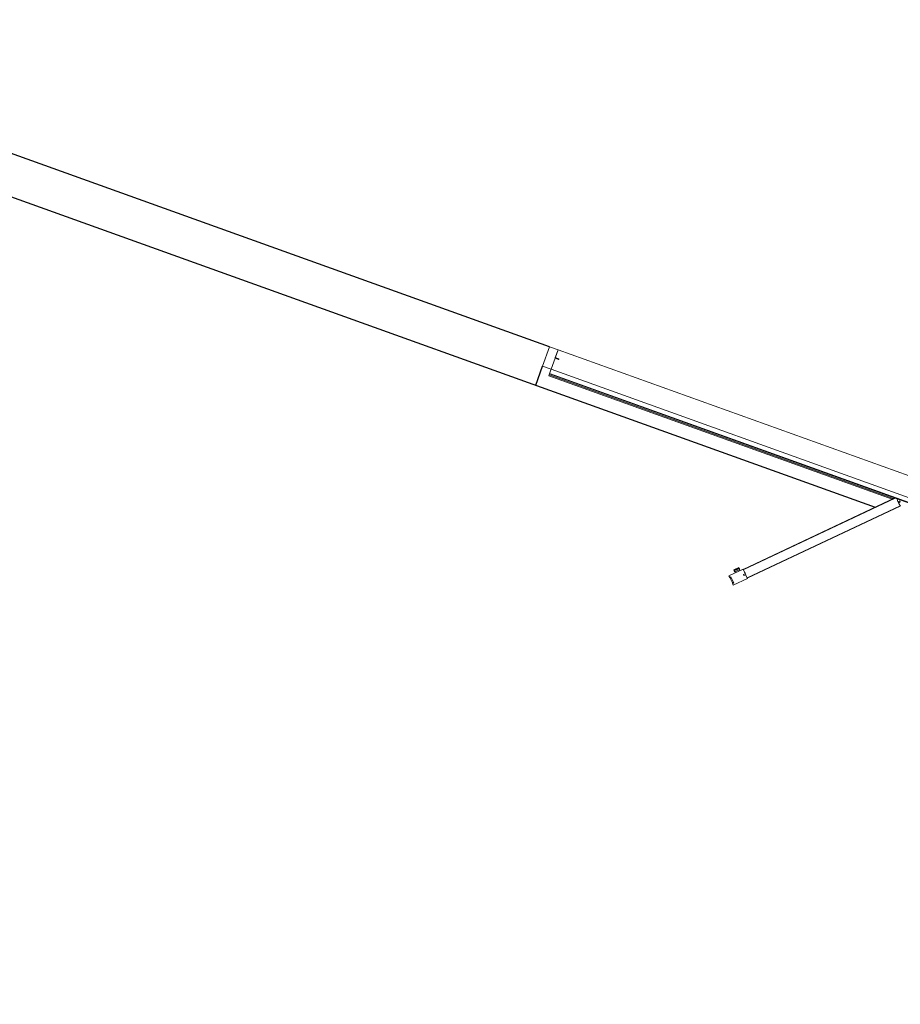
# Model space of a CAD drawing. Header units: inches. Extents: x 424 to 2043, y -237 to 445.
# Tile 127 of 256: x 524.18 to 528.49, y 64.83 to 69.65. Entities that reach past the tile are written whole.
import ezdxf

# ---------------------------------------------------------------- set-up
doc = ezdxf.new("R2010")
doc.units = ezdxf.units.IN
doc.header["$MEASUREMENT"] = 0
doc.layers.add('A-DOOR', color=31, linetype='Continuous', lineweight=9)
doc.layers.add('A-WALL', color=113, linetype='Continuous', lineweight=9)
doc.styles.get("Standard").update_dxf_attribs({"font": 'arial.ttf'})
doc.dimstyles.new('ISO-25', dxfattribs={"dimtxt": 1.2, "dimasz": 0.5, "dimexe": 0.8, "dimexo": 50, "dimtad": 1, "dimtoh": 1, "dimdec": 1, "dimdsep": 46, "dimtxsty": 'Standard', "dimblk": 'ARCHTICK', "dimcen": 2.5, "dimadec": 0, "dimazin": 0, "dimtfac": 1, "dimtdec": 1, "dimtmove": 0, "dimatfit": 3, "dimldrblk": 'ARCHTICK', "dimfxl": 1, "dimfxlon": 1, "dimarcsym": 0})

# ---------------------------------------------------------------- blocks, each defined once
blk = doc.blocks.new('5-panel_Bi-fold_external_door_10806 - Type 1-239811-زیرزمین')
at = {"layer": 'A-DOOR'}
for p, q in [((1.3827, 0.695), (1.3289, 0.6412)), ((1.3884, 0.6893), (1.3827, 0.695)), ((1.3834, 0.6843), (1.3884, 0.6893)), ((1.4074, 0.6603), (1.3834, 0.6843)), ((1.3912, 0.6854), (1.3868, 0.681)), ((1.4085, 0.6681), (1.3912, 0.6854)), ((1.3297, 0.6405), (0.7433, 0.0542)), ((1.3311, 0.6391), (0.7447, 0.0528)), ((1.3289, 0.6412), (1.3401, 0.6301)), ((1.3297, 0.6405), (1.3311, 0.6391)), ((1.3401, 0.6301), (1.3422, 0.6265)), ((1.3422, 0.6265), (1.3493, 0.6336)), ((1.3429, 0.6273), (1.3472, 0.623)), ((1.3535, 0.6294), (1.3462, 0.622)), ((1.3493, 0.6336), (1.3535, 0.6294)), ((1.3643, 0.6059), (1.418, 0.6596)), ((1.3943, 0.6288), (1.381, 0.6155)), ((1.4015, 0.6281), (1.3824, 0.609)), ((1.3943, 0.6288), (1.3907, 0.6323)), ((1.3943, 0.6288), (1.3976, 0.632)), ((1.3976, 0.632), (1.4015, 0.6281)), ((1.4015, 0.6281), (1.4024, 0.6272)), ((1.4069, 0.6665), (1.4085, 0.6681)), ((1.4103, 0.6631), (1.4069, 0.6665)), ((1.4124, 0.6653), (1.4074, 0.6603)), ((1.418, 0.6596), (1.4124, 0.6653)), ((1.3622, 0.608), (0.7797, 0.0255)), ((1.3636, 0.6066), (0.7825, 0.0255)), ((1.3462, 0.622), (1.3528, 0.6174)), ((1.3528, 0.6174), (1.3643, 0.6059)), ((1.3622, 0.608), (1.3636, 0.6066)), ((1.3775, 0.619), (1.381, 0.6155)), ((1.3785, 0.6129), (1.381, 0.6155)), ((1.3824, 0.609), (1.3785, 0.6129)), ((1.3833, 0.6081), (1.3824, 0.609)), ((1.3855, 0.6059), (1.3833, 0.6081)), ((1.3855, 0.6059), (1.4046, 0.625)), ((1.3855, 0.6059), (1.4046, 0.625)), ((1.3861, 0.6053), (1.3855, 0.6059)), ((1.3861, 0.6053), (1.4052, 0.6244)), ((1.4024, 0.6272), (1.4046, 0.625)), ((1.4046, 0.625), (1.4052, 0.6244)), ((0.7538, 0.0437), (0.7426, 0.0549)), ((0.7447, 0.0528), (0.7433, 0.0542)), ((2.581, 0.0259), (-2.331, 0.0259)), ((2.581, 0.0237), (-2.331, 0.0237)), ((-2.331, 0.0016), (2.581, 0.0016)), ((0.7502, 0.0346), (0.7573, 0.0417)), ((0.7545, 0.0303), (0.7502, 0.0346)), ((0.7573, 0.0417), (0.7538, 0.0437)), ((0.7618, 0.0377), (0.7545, 0.0303)), ((0.7608, 0.0367), (0.7566, 0.0409)), ((0.7664, 0.0311), (0.7618, 0.0377)), ((0.772, 0.0255), (0.7664, 0.0311)), ((0.7881, 0.0311), (2.581, 0.0311)), ((2.581, 0.0351), (0.7921, 0.0351)), ((2.581, 0.0351), (2.581, 0.0311)), ((2.581, 0.0311), (2.581, 0.0301)), ((2.581, 0.0301), (2.581, 0.0255)), ((2.581, 0.0259), (2.581, 0.0255)), ((2.581, 0.0255), (2.581, 0.0243)), ((2.581, 0.0243), (2.581, 0.0237)), ((2.581, 0.0237), (2.581, 0.0193)), ((2.581, 0.0193), (2.581, 0.0038)), ((2.581, 0.0038), (2.581, 0.0016)), ((2.581, 0.0016), (2.581, -0.1)), ((2.625, 0.0016), (2.581, 0.0016)), ((2.581, 0.0016), (2.581, -0.0565)), ((2.625, -0.1), (2.625, 0.0016)), ((2.562, -0.057), (2.562, -0.0597)), ((2.581, -0.0565), (2.5625, -0.0565)), ((2.5625, -0.0602), (2.581, -0.0602)), ((2.581, -0.0602), (2.581, -0.1)), ((-2.331, -0.1), (2.581, -0.1)), ((2.581, -0.1), (2.625, -0.1))]:
    blk.add_line(p, q, dxfattribs=at)
for centre, start, end in [((2.5625, -0.057), 90, 180), ((2.5625, -0.0597), 180, 270)]:
    blk.add_arc(centre, 0.0005, start, end, dxfattribs=at)
blk = doc.blocks.new('_ArchTick')
at = {"color": 0, "linetype": 'ByBlock', "const_width": 0.15}
blk.add_lwpolyline([(-0.5, -0.5), (0.5, 0.5)], dxfattribs=at)
blk = doc.blocks.new('*D1164')
at = {"color": 0, "lineweight": -2, "transparency": 16777216}
for p, q in [((534.7712, 64.9672), (534.017, 65.2342)), ((534.7712, 64.9672), (518.7658, 19.7569)), ((518.7658, 19.7569), (518.0117, 20.0238))]:
    blk.add_line(p, q, dxfattribs=at)
at = {"layer": 'Defpoints', "color": 0, "transparency": 16777216}
for p in [(534.9287, 64.9115), (518.7658, 19.7569), (518.9234, 19.7011)]:
    blk.add_point(p, dxfattribs=at)
at = {"color": 0, "lineweight": -2, "transparency": 16777216, "xscale": 0.5, "yscale": 0.5, "zscale": 0.5}
for p, rotation in [((534.7712, 64.9672), 70.50507531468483), ((518.7658, 19.7569), 250.5050753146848)]:
    blk.add_blockref('_ArchTick', p, dxfattribs=dict(at, rotation=rotation))
at = {"color": 0, "transparency": 16777216, "insert": (525.6018, 42.7751), "char_height": 1.2, "attachment_point": 5, "rotation": 70.5051}
blk.add_mtext('48', dxfattribs=at)

msp = doc.modelspace()

# ---------------------------------------------------------------- linework, layer by layer
at = {"layer": 'A-WALL', "lineweight": 25}
for p, q in [((526.774, 68.0518), (522.3101, 69.6546)), ((522.0467, 69.5366), (528.3704, 67.2662)), ((526.7064, 67.8636), (526.7397, 67.9562))]:
    msp.add_line(p, q, dxfattribs=at)

# ---------------------------------------------------------------- block references
at = {"layer": 'A-DOOR', "rotation": 160.2497600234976}
msp.add_blockref('5-panel_Bi-fold_external_door_10806 - Type 1-239811-زیرزمین', (529.2108, 67.0707), dxfattribs=at)

# ---------------------------------------------------------------- dimensions: what is measured, and where the dimension line sits
dim = msp.add_aligned_dim(p1=(534.9287, 64.9115), p2=(518.9234, 19.7011), distance=-0.1671, dimstyle='ISO-25')
dim.commit()
dim.dimension.update_dxf_attribs({"geometry": '*D1164', "text_midpoint": (525.6018, 42.7751)})

doc.saveas('drawing.dxf')
